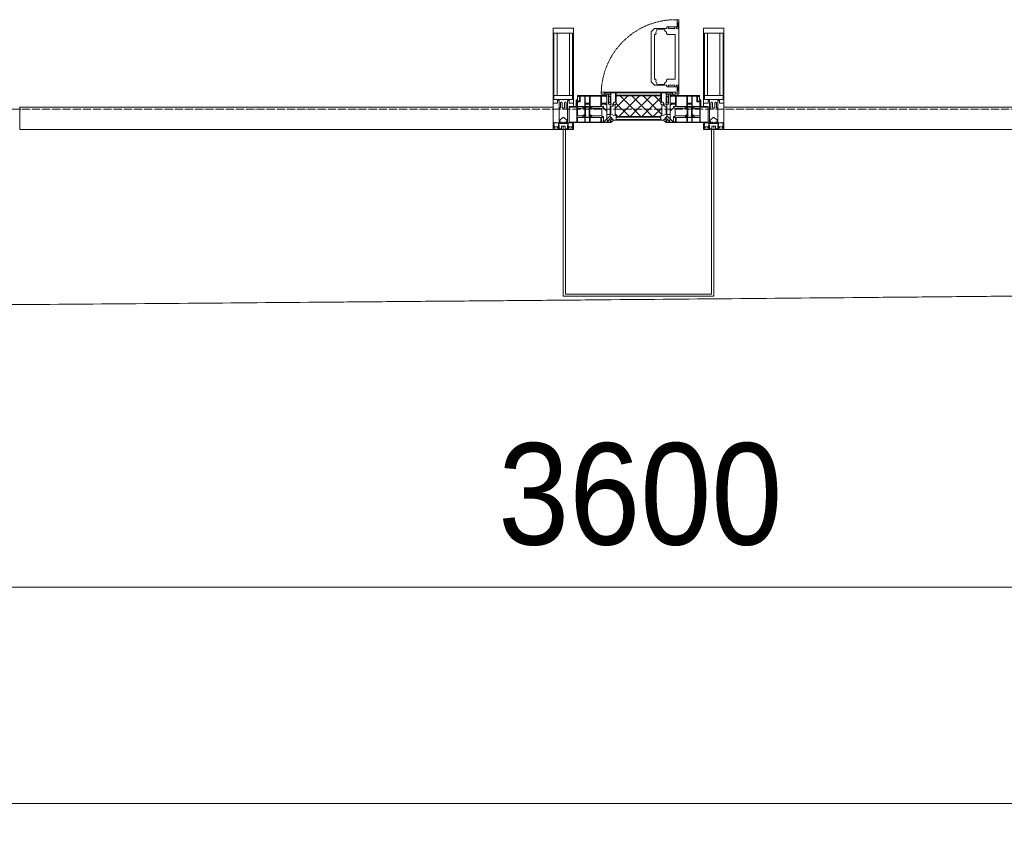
# Model space of a CAD drawing. Header units: millimetres. Extents: x 5617 to 110067, y 7718 to 195801.
# Tile 55 of 81: x 58740 to 61163, y 13620 to 15621. Entities that reach past the tile are written whole.
import ezdxf

# ---------------------------------------------------------------- set-up
doc = ezdxf.new("R2010")
doc.units = ezdxf.units.MM
doc.linetypes.add('-D1-02х01', pattern=[3, 2, -1])
doc.linetypes.add('ADSK_Линия сетки', pattern=[25, 20, -2.5, 0, -2.5])
for name, color, linetype, lineweight in [('Импосты витража', 7, 'Continuous', 18), ('Колонны', 7, 'Continuous', 18), ('Окна', 7, 'Continuous', 18), ('Оси', 7, 'Continuous', 9), ('Панели витража', 7, 'Continuous', 18), ('Размеры', 7, 'Continuous', 9), ('Размеры-100', 7, 'Continuous', 9), ('Форма', 7, 'Continuous', 18), ('Элементы узлов', 7, 'Continuous', 18)]:
    doc.layers.add(name, color=color, linetype=linetype, lineweight=lineweight)
doc.styles.add('Arial', font='arial.ttf', dxfattribs={"width": 0.9, "height": 250})
doc.dimstyles.new('Основной_2_5_мм', dxfattribs={"dimscale": 304.8, "dimtxt": 255.06485, "dimasz": 0.463911, "dimexe": 0.492126, "dimexo": 0.492126, "dimgap": 0.098425, "dimtad": 1, "dimdec": 0, "dimdsep": 46, "dimtxsty": 'Arial', "dimblk1": 'OBLIQUE', "dimblk2": 'OBLIQUE', "dimsah": 1, "dimcen": 0.09, "dimdle": 0.492126, "dimazin": 2, "dimtfac": 1, "dimtdec": 4, "dimtix": 1, "dimtmove": 0, "dimatfit": 3, "dimfxl": 1, "dimtvp": 1, "dimtolj": 1, "dimtzin": 0, "dimlwd": 20, "dimlwe": 20, "dimarcsym": 2})

# ---------------------------------------------------------------- blocks, each defined once
blk = doc.blocks.new('System Panel - A_PAN_Glass-7510832-МКСС_К4_L14_48_300_')
at = {"layer": 'Панели витража', "color": 253, "lineweight": 5, "true_color": 0xaaaaaa}
for p, q in [((656.25, 55), (-656.25, 55)), ((-656.25, 55), (-656.25, 0)), ((656.25, 0), (656.25, 55)), ((-656.25, 0), (656.25, 0))]:
    blk.add_line(p, q, dxfattribs=at)
blk = doc.blocks.new('A_PAN_Створка - 383мм п-7_1-V72-МКСС_К4_L14_48_300_')
at = {"layer": 'Панели витража', "lineweight": 5}
h = blk.add_hatch(dxfattribs=at)
h.set_pattern_fill('FP_12', color=256, style=0, pattern_type=2)
h.set_pattern_definition([(45, (-127750, -15350), (-14.1421356, 14.1421356), []), (135, (-127750, -15350), (-14.1421356, -14.1421356), [])])
h.paths.add_polyline_path([(-54.5, 31.8), (54.5, 31.8), (54.9, 34.1), (57.2, 36.4), (57.2, 60.8), (54.6, 63.4), (53.6, 82.7), (-54.6, 81.8), (-54.6, 63.4), (-57.2, 60.8), (-57.2, 36.4), (-54.9, 34.1)])
at = {"layer": 'Окна', "lineweight": 5}
for p, q in [((95.1, 270.5), (95.1, 252.9)), ((99.6, 270.5), (95.1, 270.5)), ((99.6, 270.5), (99.6, 87.5)), ((39.7, 249), (31.1, 240.4)), ((70.1, 249), (39.7, 249)), ((45, 244.7), (42.3, 239.8)), ((45.9, 246.8), (45, 244.7)), ((63.3, 246.8), (45.9, 246.8)), ((64.1, 245), (63.3, 246.8)), ((64.1, 245), (66.7, 241)), ((70.1, 252.9), (70.1, 249)), ((95.1, 252.9), (70.1, 252.9)), ((74.1, 248.4), (74.1, 252.9)), ((89.1, 248.4), (74.1, 248.4)), ((89.1, 252.9), (89.1, 248.4)), ((93.1, 248.4), (93.1, 252.9)), ((97.9, 248.4), (93.1, 248.4)), ((97.9, 262.4), (95.1, 262.4)), ((97.9, 262.4), (97.9, 248.4)), ((31.1, 117.6), (31.1, 240.4)), ((41.4, 234.2), (39.1, 233.8)), ((39.1, 179), (39.1, 233.8)), ((41.4, 234.2), (43.5, 236.3)), ((42.3, 239.8), (43.5, 236.3)), ((66.7, 241), (68.6, 239.7)), ((68.6, 239.7), (68.6, 236.4)), ((68.6, 236.4), (71.1, 233.9)), ((71.1, 233.9), (89.5, 233.9)), ((89.5, 233.9), (90.6, 232.8)), ((90.6, 125.2), (90.6, 232.8)), ((39.1, 179), (39.1, 124.2)), ((41.4, 123.8), (39.1, 124.2)), ((41.4, 123.8), (43.5, 121.7)), ((42.3, 118.2), (43.5, 121.7)), ((68.6, 121.6), (71.1, 124.1)), ((68.6, 118.3), (68.6, 121.6)), ((71.1, 124.1), (89.5, 124.1)), ((89.5, 124.1), (90.6, 125.2)), ((39.7, 109), (31.1, 117.6)), ((70.1, 109), (39.7, 109)), ((45, 113.3), (42.3, 118.2)), ((45.9, 111.2), (45, 113.3)), ((63.3, 111.2), (45.9, 111.2)), ((64.1, 113), (63.3, 111.2)), ((64.1, 113), (66.7, 117)), ((66.7, 117), (68.6, 118.3)), ((70.1, 105.1), (70.1, 109)), ((95.1, 105.1), (70.1, 105.1)), ((74.1, 109.6), (74.1, 105.1)), ((89.1, 109.6), (74.1, 109.6)), ((89.1, 105.1), (89.1, 109.6)), ((93.1, 109.6), (93.1, 105.1)), ((97.9, 109.6), (93.1, 109.6)), ((95.1, 87.5), (95.1, 105.1)), ((97.9, 95.6), (97.9, 109.6)), ((-153, 73.5), (-150, 73.5)), ((-153, 60), (-153, 73.5)), ((-150, 84), (-78, 84)), ((-150, 73.5), (-150, 84)), ((-91.5, 92), (91.5, 92)), ((-91.5, 87.5), (-91.5, 92)), ((-73.9, 87.5), (-91.5, 87.5)), ((-78, 84), (-78, 23.5)), ((-73.9, 62.5), (-73.9, 87.5)), ((73.9, 87.5), (73.9, 62.5)), ((91.5, 87.5), (73.9, 87.5)), ((78, 84), (150, 84)), ((78, 23.5), (78, 84)), ((91.5, 92), (91.5, 87.5)), ((97.9, 95.6), (95.1, 95.6)), ((99.6, 87.5), (95.1, 87.5)), ((150, 84), (150, 73.5)), ((150, 73.5), (153, 73.5)), ((153, 73.5), (153, 60)), ((-171, 57), (-156, 57)), ((-171, 17), (-171, 57)), ((-70, 62.5), (-73.9, 62.5)), ((-70, 32.1), (-70, 62.5)), ((70, 62.5), (70, 32.1)), ((73.9, 62.5), (70, 62.5)), ((156, 57), (171, 57)), ((171, 57), (171, 17)), ((-61.4, 23.5), (-70, 32.1)), ((-67.9, 23.5), (-64.6, 26.8)), ((-64.6, 26.8), (-61.4, 23.5)), ((70, 32.1), (61.4, 23.5)), ((61.4, 23.5), (64.6, 26.8)), ((64.6, 26.8), (67.9, 23.5)), ((-67.9, 17), (-171, 17)), ((-78, 23.5), (-67.9, 23.5)), ((-67.9, 17), (-67.9, 23.5)), ((-61.4, 23.5), (-67.9, 17)), ((61.4, 23.5), (-61.4, 23.5)), ((67.9, 17), (61.4, 23.5)), ((67.9, 23.5), (67.9, 17)), ((67.9, 23.5), (78, 23.5)), ((171, 17), (67.9, 17))]:
    blk.add_line(p, q, dxfattribs=at)
at = {"layer": 'Окна', "color": 253, "lineweight": 5, "true_color": 0xaaaaaa}
for p, q in [((-152, 20), (-152, 73.5)), ((-150.5, 69.5), (-150.5, 73.5)), ((-148.5, 82.5), (-132.4, 82.5)), ((-148.5, 81), (-148.5, 82.5)), ((-143.5, 81), (-148.5, 81)), ((-145, 69.5), (-145, 79.5)), ((-143.5, 68), (-143.5, 81)), ((-132.4, 56.6), (-132.4, 82.5)), ((-131, 82.5), (-120.8, 82.5)), ((-131, 82.5), (-131, 64.6)), ((-120.8, 82.5), (-120.8, 64.6)), ((-119.3, 82.5), (-92.5, 82.5)), ((-119.3, 56.6), (-119.3, 82.5)), ((-92.5, 56.6), (-92.5, 82.5)), ((-90.8, 82.5), (-79.5, 82.5)), ((-90.8, 64.6), (-90.8, 82.5)), ((-85, 84), (-85, 87.5)), ((-85, 87.5), (-78, 87.5)), ((-78, 84), (-85, 84)), ((-79.5, 82.5), (-79.5, 80.6)), ((-79.5, 80.6), (-78, 80.6)), ((-78, 87.5), (-78, 84)), ((78, 87.5), (78, 84)), ((85, 87.5), (78, 87.5)), ((78, 84), (85, 84)), ((79.5, 80.6), (78, 80.6)), ((90.8, 82.5), (79.5, 82.5)), ((79.5, 82.5), (79.5, 80.6)), ((85, 84), (85, 87.5)), ((90.8, 64.6), (90.8, 82.5)), ((119.3, 82.5), (92.5, 82.5)), ((92.5, 56.6), (92.5, 82.5)), ((119.3, 56.6), (119.3, 82.5)), ((120.8, 82.5), (120.8, 64.6)), ((131, 82.5), (120.8, 82.5)), ((131, 82.5), (131, 64.6)), ((132.4, 56.6), (132.4, 82.5)), ((148.5, 82.5), (132.4, 82.5)), ((143.5, 81), (148.5, 81)), ((143.5, 68), (143.5, 81)), ((145, 69.5), (145, 79.5)), ((148.5, 81), (148.5, 82.5)), ((150.5, 69.5), (150.5, 73.5)), ((152, 20), (152, 73.5)), ((-171, 55.5), (-152, 55.5)), ((-145, 69.5), (-150.5, 69.5)), ((-150.5, 33.6), (-150.5, 68)), ((-150.5, 68), (-143.5, 68)), ((-150.5, 56.6), (-132.4, 56.6)), ((-136.4, 52.4), (-150.5, 52.4)), ((-137.2, 54.8), (-135.8, 50.8)), ((-132.5, 54.8), (-137.2, 54.8)), ((-132.1, 49), (-135.8, 50.8)), ((-132.5, 53.8), (-133.4, 52)), ((-133.4, 52), (-130.1, 50.4)), ((-132.5, 53.8), (-132.5, 54.8)), ((-132.1, 49), (-132.1, 36.8)), ((-131, 64.6), (-120.8, 64.6)), ((-131, 56.5), (-131, 62.6)), ((-120.8, 62.6), (-131, 62.6)), ((-131, 56.5), (-120.8, 56.5)), ((-131, 55.1), (-131, 52.7)), ((-120.8, 55.1), (-131, 55.1)), ((-129.4, 51.1), (-131, 52.7)), ((-130.1, 50.4), (-129.4, 51.1)), ((-130.1, 35.3), (-130.1, 50.4)), ((-122.4, 51.1), (-120.8, 52.7)), ((-121.7, 50.4), (-122.4, 51.1)), ((-118.4, 52), (-121.7, 50.4)), ((-121.7, 35.3), (-121.7, 50.4)), ((-120.8, 56.5), (-120.8, 62.6)), ((-120.8, 55.1), (-120.8, 52.7)), ((-119.7, 49), (-115.9, 50.8)), ((-119.7, 49), (-119.7, 36.8)), ((-92.5, 56.6), (-119.3, 56.6)), ((-119.3, 54.8), (-114.6, 54.8)), ((-119.3, 53.8), (-119.3, 54.8)), ((-119.3, 53.8), (-118.4, 52)), ((-114.6, 54.8), (-115.9, 50.8)), ((-94.1, 52.5), (-115.3, 52.5)), ((-89.9, 50.9), (-94.1, 52.5)), ((-80.1, 64.6), (-90.8, 64.6)), ((-90.8, 62.7), (-90.8, 56.6)), ((-80.4, 62.7), (-90.8, 62.7)), ((-90.8, 56.6), (-85.9, 56.6)), ((-89.9, 52.2), (-88.6, 53.5)), ((-89.9, 52.2), (-89.9, 50.9)), ((-89.9, 35.1), (-89.9, 50.9)), ((-85.9, 53.5), (-88.6, 53.5)), ((-85.9, 56.6), (-85.9, 53.5)), ((-85.9, 53.5), (-78, 45.6)), ((-80.4, 61.1), (-80.4, 62.7)), ((-78, 61.1), (-80.4, 61.1)), ((-80.1, 66.1), (-80.1, 64.6)), ((-78, 66.1), (-80.1, 66.1)), ((-78, 66.1), (-78, 61.1)), ((78, 66.1), (78, 61.1)), ((78, 66.1), (80.1, 66.1)), ((78, 61.1), (80.4, 61.1)), ((85.9, 53.5), (78, 45.6)), ((80.1, 66.1), (80.1, 64.6)), ((80.1, 64.6), (90.8, 64.6)), ((80.4, 62.7), (90.8, 62.7)), ((80.4, 61.1), (80.4, 62.7)), ((85.9, 56.6), (85.9, 53.5)), ((90.8, 56.6), (85.9, 56.6)), ((85.9, 53.5), (88.6, 53.5)), ((89.9, 52.2), (88.6, 53.5)), ((89.9, 50.9), (94.1, 52.5)), ((89.9, 52.2), (89.9, 50.9)), ((89.9, 35.1), (89.9, 50.9)), ((90.8, 62.7), (90.8, 56.6)), ((92.5, 56.6), (119.3, 56.6)), ((94.1, 52.5), (115.3, 52.5)), ((114.6, 54.8), (115.9, 50.8)), ((119.3, 54.8), (114.6, 54.8)), ((119.7, 49), (115.9, 50.8)), ((119.3, 53.8), (118.4, 52)), ((118.4, 52), (121.7, 50.4)), ((119.3, 53.8), (119.3, 54.8)), ((119.7, 49), (119.7, 36.8)), ((131, 64.6), (120.8, 64.6)), ((120.8, 56.5), (120.8, 62.6)), ((120.8, 62.6), (131, 62.6)), ((131, 56.5), (120.8, 56.5)), ((120.8, 55.1), (120.8, 52.7)), ((120.8, 55.1), (131, 55.1)), ((122.4, 51.1), (120.8, 52.7)), ((121.7, 50.4), (122.4, 51.1)), ((121.7, 35.3), (121.7, 50.4)), ((129.4, 51.1), (131, 52.7)), ((130.1, 50.4), (129.4, 51.1)), ((133.4, 52), (130.1, 50.4)), ((130.1, 35.3), (130.1, 50.4)), ((131, 56.5), (131, 62.6)), ((131, 55.1), (131, 52.7)), ((132.1, 49), (135.8, 50.8)), ((132.1, 49), (132.1, 36.8)), ((150.5, 56.6), (132.4, 56.6)), ((132.5, 54.8), (137.2, 54.8)), ((132.5, 53.8), (132.5, 54.8)), ((132.5, 53.8), (133.4, 52)), ((137.2, 54.8), (135.8, 50.8)), ((136.4, 52.4), (150.5, 52.4)), ((150.5, 68), (143.5, 68)), ((145, 69.5), (150.5, 69.5)), ((150.5, 33.6), (150.5, 68)), ((171, 55.5), (152, 55.5)), ((-136.3, 33.6), (-150.5, 33.6)), ((-150.5, 29.4), (-132.4, 29.4)), ((-150.5, 17), (-150.5, 29.4)), ((-137.2, 31), (-135.8, 35)), ((-132.5, 31), (-137.2, 31)), ((-132.1, 36.8), (-135.8, 35)), ((-133.4, 33.7), (-130.1, 35.3)), ((-132.5, 31.9), (-133.4, 33.7)), ((-132.5, 31.9), (-132.5, 31)), ((-132.4, 29.4), (-132.4, 18.6)), ((-129.4, 34.6), (-131, 33)), ((-131, 30.9), (-131, 33)), ((-120.8, 30.9), (-131, 30.9)), ((-131, 29.5), (-120.8, 29.5)), ((-131, 18.2), (-131, 29.5)), ((-130.1, 35.3), (-129.4, 34.6)), ((-121.7, 35.3), (-122.4, 34.6)), ((-122.4, 34.6), (-120.8, 33)), ((-118.4, 33.7), (-121.7, 35.3)), ((-120.8, 30.9), (-120.8, 33)), ((-120.8, 18.2), (-120.8, 29.5)), ((-119.7, 36.8), (-115.9, 35)), ((-119.3, 31.9), (-118.4, 33.7)), ((-119.3, 31.9), (-119.3, 31)), ((-119.3, 31), (-114.6, 31)), ((-92.5, 29.4), (-119.3, 29.4)), ((-119.3, 29.4), (-119.3, 18.6)), ((-114.6, 31), (-115.9, 35)), ((-94.1, 33.5), (-115.4, 33.5)), ((-89.9, 35.1), (-94.1, 33.5)), ((-92.5, 18.6), (-92.5, 29.4)), ((-90.8, 18.5), (-90.8, 29.4)), ((-90.8, 29.4), (-85.9, 29.4)), ((-89.9, 32.5), (-89.9, 35.1)), ((-85.9, 32.5), (-89.9, 32.5)), ((-85.9, 29.4), (-85.9, 32.5)), ((-85.9, 21.9), (-85.9, 29.4)), ((-70, 33.8), (-83.4, 20.4)), ((-78, 45.6), (-78, 36.8)), ((-78, 36.8), (-70, 36.8)), ((-67.2, 29.3), (-73, 23.5)), ((-70, 36.8), (-70, 33.8)), ((-67.9, 23.5), (-64.6, 26.8)), ((-64.6, 26.8), (-67.2, 29.3)), ((64.6, 26.8), (67.2, 29.3)), ((67.9, 23.5), (64.6, 26.8)), ((67.2, 29.3), (73, 23.5)), ((70, 36.8), (70, 33.8)), ((78, 36.8), (70, 36.8)), ((70, 33.8), (83.4, 20.4)), ((78, 45.6), (78, 36.8)), ((85.9, 32.5), (89.9, 32.5)), ((85.9, 29.4), (85.9, 32.5)), ((85.9, 21.9), (85.9, 29.4)), ((90.8, 29.4), (85.9, 29.4)), ((89.9, 35.1), (94.1, 33.5)), ((89.9, 32.5), (89.9, 35.1)), ((90.8, 18.5), (90.8, 29.4)), ((92.5, 18.6), (92.5, 29.4)), ((92.5, 29.4), (119.3, 29.4)), ((94.1, 33.5), (115.4, 33.5)), ((114.6, 31), (115.9, 35)), ((119.3, 31), (114.6, 31)), ((119.7, 36.8), (115.9, 35)), ((118.4, 33.7), (121.7, 35.3)), ((119.3, 31.9), (118.4, 33.7)), ((119.3, 31.9), (119.3, 31)), ((119.3, 29.4), (119.3, 18.6)), ((122.4, 34.6), (120.8, 33)), ((120.8, 30.9), (120.8, 33)), ((120.8, 30.9), (131, 30.9)), ((120.8, 18.2), (120.8, 29.5)), ((131, 29.5), (120.8, 29.5)), ((121.7, 35.3), (122.4, 34.6)), ((130.1, 35.3), (129.4, 34.6)), ((129.4, 34.6), (131, 33)), ((133.4, 33.7), (130.1, 35.3)), ((131, 30.9), (131, 33)), ((131, 18.2), (131, 29.5)), ((132.1, 36.8), (135.8, 35)), ((150.5, 29.4), (132.4, 29.4)), ((132.4, 29.4), (132.4, 18.6)), ((132.5, 31.9), (133.4, 33.7)), ((132.5, 31.9), (132.5, 31)), ((132.5, 31), (137.2, 31)), ((137.2, 31), (135.8, 35)), ((136.3, 33.6), (150.5, 33.6)), ((150.5, 17), (150.5, 29.4)), ((-171, 18.5), (-153.5, 18.5)), ((-153.5, 18.5), (-152, 20)), ((-132.4, 18.6), (-150.5, 18.6)), ((-120.8, 18.2), (-131, 18.2)), ((-119.3, 18.6), (-92.5, 18.6)), ((-87.3, 18.5), (-90.8, 18.5)), ((-87.3, 21.9), (-85.9, 21.9)), ((-87.3, 20.4), (-87.3, 21.9)), ((-87.3, 20.4), (-87.3, 18.5)), ((-84.8, 20.4), (-87.3, 20.4)), ((-85.9, 18.2), (-85.9, 20.4)), ((-75.9, 18.2), (-85.9, 18.2)), ((-83.4, 20.4), (-84.8, 20.4)), ((-75.9, 23.5), (-73, 23.5)), ((-75.9, 21.5), (-75.9, 23.5)), ((-75.9, 21.5), (-75.9, 18.2)), ((-74.9, 21.5), (-75.9, 21.5)), ((-74.9, 17.9), (-74.9, 21.5)), ((-68.9, 17.9), (-74.9, 17.9)), ((-68.9, 21.5), (-68.9, 17.9)), ((-67.9, 21.5), (-68.9, 21.5)), ((-67.9, 21.5), (-67.9, 23.5)), ((67.9, 21.5), (67.9, 23.5)), ((67.9, 21.5), (68.9, 21.5)), ((68.9, 21.5), (68.9, 17.9)), ((68.9, 17.9), (74.9, 17.9)), ((75.9, 23.5), (73, 23.5)), ((74.9, 21.5), (75.9, 21.5)), ((74.9, 17.9), (74.9, 21.5)), ((75.9, 21.5), (75.9, 23.5)), ((75.9, 21.5), (75.9, 18.2)), ((75.9, 18.2), (85.9, 18.2)), ((83.4, 20.4), (84.8, 20.4)), ((84.8, 20.4), (87.3, 20.4)), ((87.3, 21.9), (85.9, 21.9)), ((85.9, 18.2), (85.9, 20.4)), ((87.3, 20.4), (87.3, 21.9)), ((87.3, 20.4), (87.3, 18.5)), ((87.3, 18.5), (90.8, 18.5)), ((119.3, 18.6), (92.5, 18.6)), ((120.8, 18.2), (131, 18.2)), ((132.4, 18.6), (150.5, 18.6)), ((153.5, 18.5), (152, 20)), ((171, 18.5), (153.5, 18.5))]:
    blk.add_line(p, q, dxfattribs=at)
at = {"layer": 'Окна', "linetype": '-D1-02х01', "lineweight": 5}
blk.add_arc((91.4, 87.5), 183, 88.8555, 178.5909, dxfattribs=at)
at = {"layer": 'Окна', "lineweight": 5}
for centre, start, end in [((-156, 60), 270, 360), ((156, 60), 180, 270)]:
    blk.add_arc(centre, 3, start, end, dxfattribs=at)
at = {"layer": 'Элементы узлов', "color": 253, "lineweight": 5, "true_color": 0xaaaaaa}
for p, q in [((-91.5, 92), (-91.5, 87.5)), ((-91.5, 92), (91.5, 92)), ((-91.5, 87.5), (-73.9, 87.5)), ((-83.4, 90.3), (-69.4, 90.3)), ((-83.4, 90.3), (-83.4, 87.5)), ((-73.9, 87.5), (-73.9, 62.5)), ((-69.4, 85.5), (-73.9, 85.5)), ((-73.9, 81.5), (-69.4, 81.5)), ((-69.4, 90.3), (-69.4, 85.5)), ((-69.4, 81.5), (-69.4, 66.5)), ((-67.9, 89.3), (-66.9, 90.3)), ((-67.9, 62.5), (-67.9, 89.3)), ((-66.9, 90.3), (-57.4, 90.3)), ((-57.4, 90.3), (-56.4, 89.4)), ((-56.4, 89.4), (-56.4, 67.7)), ((-53.9, 90.3), (-54.9, 89.3)), ((-54.9, 89.3), (-54.9, 85.6)), ((-54.9, 85.6), (-53.9, 84.6)), ((-54.9, 81.9), (-53.8, 83)), ((-54.9, 63.5), (-54.9, 81.9)), ((-53.6, 82.7), (-54.6, 81.8)), ((-54.6, 81.8), (-54.6, 63.4)), ((53.9, 90.3), (-53.9, 90.3)), ((-53.9, 84.6), (53.9, 84.6)), ((53.8, 83), (-53.8, 83)), ((53.6, 82.7), (-53.6, 82.7)), ((54.6, 81.8), (53.6, 82.7)), ((54.9, 81.9), (53.8, 83)), ((53.9, 90.3), (54.9, 89.3)), ((54.9, 85.6), (53.9, 84.6)), ((54.6, 63.4), (54.6, 81.8)), ((54.9, 89.3), (54.9, 85.6)), ((54.9, 63.5), (54.9, 81.9)), ((57.4, 90.3), (56.4, 89.4)), ((56.4, 89.4), (56.4, 67.7)), ((66.9, 90.3), (57.4, 90.3)), ((67.9, 89.3), (66.9, 90.3)), ((67.9, 62.5), (67.9, 89.3)), ((69.4, 90.3), (69.4, 85.5)), ((83.4, 90.3), (69.4, 90.3)), ((69.4, 85.5), (73.9, 85.5)), ((69.4, 81.5), (69.4, 66.5)), ((73.9, 81.5), (69.4, 81.5)), ((91.5, 87.5), (73.9, 87.5)), ((73.9, 87.5), (73.9, 62.5)), ((83.4, 90.3), (83.4, 87.5)), ((91.5, 92), (91.5, 87.5)), ((-69.4, 66.5), (-73.9, 66.5)), ((-73.9, 62.5), (-70, 62.5)), ((-70, 62.5), (-70, 32.1)), ((-61.7, 62.5), (-67.9, 62.5)), ((-66, 56.5), (-67.8, 55.7)), ((-67.8, 55.7), (-67.8, 38.3)), ((-66, 56.5), (-62, 59.1)), ((-62, 59.1), (-60.7, 61)), ((-60.1, 67.7), (-61.7, 64.9)), ((-61.7, 64.9), (-61.7, 62.5)), ((-60.7, 61), (-57.4, 61)), ((-56.4, 67.7), (-60.1, 67.7)), ((-57.4, 61), (-54.9, 63.5)), ((-54.6, 63.4), (-57.2, 60.8)), ((-57.2, 60.8), (-57.2, 36.4)), ((57.2, 60.8), (54.6, 63.4)), ((57.4, 61), (54.9, 63.5)), ((56.4, 67.7), (60.1, 67.7)), ((57.2, 36.4), (57.2, 60.8)), ((60.7, 61), (57.4, 61)), ((60.1, 67.7), (61.7, 64.9)), ((62, 59.1), (60.7, 61)), ((61.7, 64.9), (61.7, 62.5)), ((61.7, 62.5), (67.9, 62.5)), ((66, 56.5), (62, 59.1)), ((66, 56.5), (67.8, 55.7)), ((67.8, 55.7), (67.8, 38.3)), ((69.4, 66.5), (73.9, 66.5)), ((70, 62.5), (70, 32.1)), ((73.9, 62.5), (70, 62.5)), ((-70, 32.1), (-61.4, 23.5)), ((-67.8, 38.3), (-65.7, 37.4)), ((-65.7, 37.4), (-60.8, 34.7)), ((-60.8, 34.7), (-57.3, 35.9)), ((-55.2, 33.8), (-57.3, 35.9)), ((-57.2, 36.4), (-54.9, 34.1)), ((-55.2, 33.8), (-54.8, 31.5)), ((-54.9, 34.1), (-54.5, 31.8)), ((-53.9, 30.5), (-54.9, 29.5)), ((-54.9, 29.5), (-54.9, 25.8)), ((-54.9, 25.8), (-53.9, 24.8)), ((0, 31.5), (-54.8, 31.5)), ((-54.5, 31.8), (54.5, 31.8)), ((53.9, 30.5), (-53.9, 30.5)), ((-53.9, 24.8), (53.9, 24.8)), ((0, 31.5), (54.8, 31.5)), ((53.9, 30.5), (54.9, 29.5)), ((54.9, 25.8), (53.9, 24.8)), ((54.5, 31.8), (54.9, 34.1)), ((55.2, 33.8), (54.8, 31.5)), ((54.9, 34.1), (57.2, 36.4)), ((54.9, 29.5), (54.9, 25.8)), ((55.2, 33.8), (57.3, 35.9)), ((60.8, 34.7), (57.3, 35.9)), ((65.7, 37.4), (60.8, 34.7)), ((70, 32.1), (61.4, 23.5)), ((67.8, 38.3), (65.7, 37.4)), ((61.4, 23.5), (-61.4, 23.5))]:
    blk.add_line(p, q, dxfattribs=at)
blk = doc.blocks.new('Rectangular Mullion - 50Wx250H-V80-МКСС_К4_L14_48_300_')
at = {"layer": 'Элементы узлов', "color": 253, "lineweight": 5, "true_color": 0xaaaaaa}
for p, q in [((-25, 65.2), (-25, 250)), ((-25, 250), (0, 250)), ((25, 250), (0, 250)), ((25, 65.2), (25, 250)), ((-23, 237.3), (0, 237.3)), ((-23, 237.3), (-23, 73.6)), ((-14.9, 84), (-14.9, 237.3)), ((23, 237.3), (0, 237.3)), ((14.9, 84), (14.9, 237.3)), ((23, 237.3), (23, 73.6)), ((0, 84), (-23, 84)), ((-0.5, 73.6), (-23, 73.6)), ((0, 84), (23, 84)), ((0.5, 73.6), (23, 73.6)), ((-14, 65.2), (-25, 65.2)), ((-14, 71.3), (-14, 65.2)), ((-10, 71.3), (-14, 71.3)), ((-10, 53), (-10, 71.3)), ((-8.7, 53), (-10, 53)), ((-10, 53), (-10, 17)), ((-8.7, 53), (-7, 54.7)), ((-7, 65.2), (-5.9, 67.3)), ((-7, 65.2), (-7, 54.7)), ((-4.1, 67.3), (-5.9, 67.3)), ((-4.1, 67.3), (-2.9, 65.1)), ((-2.9, 65.1), (-2.9, 54.6)), ((-1.3, 53), (-2.9, 54.6)), ((0, 53), (-1.3, 53)), ((0, 53), (1.3, 53)), ((1.3, 53), (2.9, 54.6)), ((4.1, 67.3), (2.9, 65.1)), ((2.9, 65.1), (2.9, 54.6)), ((4.1, 67.3), (5.9, 67.3)), ((7, 65.2), (5.9, 67.3)), ((7, 65.2), (7, 54.7)), ((8.7, 53), (7, 54.7)), ((8.7, 53), (10, 53)), ((10, 71.3), (14, 71.3)), ((10, 53), (10, 71.3)), ((10, 53), (10, 17)), ((14, 71.3), (14, 65.2)), ((14, 65.2), (25, 65.2)), ((-8.5, 23), (-1.5, 30)), ((-1.5, 30), (0, 30)), ((1.5, 30), (0, 30)), ((8.5, 23), (1.5, 30)), ((-23.8, 14.6), (-25, 14.2)), ((-25, 0), (-25, 14.2)), ((-22.3, 17), (-23.8, 17)), ((-23.8, 17), (-23.8, 14.6)), ((-22.5, 10.6), (-23.8, 14.6)), ((-22.5, 10.6), (-23.7, 9.9)), ((-23.7, 1.3), (-23.7, 9.9)), ((-23.7, 1.3), (-11.8, 1.3)), ((-23.2, 10.2), (-22.5, 8)), ((-22.5, 8), (-22.5, 4.5)), ((-21.3, 4.5), (-22.5, 4.5)), ((-22.3, 17), (-22.3, 16)), ((-22.3, 16), (-21.3, 16)), ((-19, 17.6), (-21.3, 16)), ((-21.3, 4.5), (-21.3, 6.5)), ((-21.3, 6.5), (-14.2, 6.5)), ((-18.4, 16.6), (-19, 17.6)), ((-7.4, 16.6), (-18.4, 16.6)), ((-14.2, 6.5), (-14.2, 4.5)), ((-13.2, 4.5), (-14.2, 4.5)), ((-13.2, 4.5), (-12.2, 7.2)), ((-12.7, 7.6), (-11.3, 11.4)), ((-12.7, 7.6), (-11.8, 6.9)), ((-12.2, 9), (-12.2, 14.8)), ((-12.2, 14.8), (0, 14.8)), ((-11.8, 1.3), (-11.8, 6.9)), ((-10.5, 11.2), (-11.3, 11.4)), ((-10.5, 1.5), (-10.5, 11.2)), ((-4.8, 1.5), (-10.5, 1.5)), ((-10, 17), (-7.5, 17)), ((-8.5, 18.5), (-8.5, 23)), ((-7.5, 18.5), (-8.5, 18.5)), ((-7.5, 17), (-7.5, 18.5)), ((-7.4, 18), (-7.4, 16.6)), ((-2.6, 18), (-7.4, 18)), ((0, 8), (-4.8, 8)), ((-4.8, 1.5), (-4.8, 8)), ((-2.6, 18), (-2.6, 16.8)), ((-2.6, 16.8), (0, 16.8)), ((2.6, 16.8), (0, 16.8)), ((0, 14.8), (0, 16.8)), ((0, 14.8), (0, 16.8)), ((12.2, 14.8), (0, 14.8)), ((0, 0), (0, 8)), ((0, 8), (4.8, 8)), ((0, 0), (0, 8)), ((2.6, 18), (2.6, 16.8)), ((2.6, 18), (7.4, 18)), ((4.8, 1.5), (4.8, 8)), ((4.8, 1.5), (10.5, 1.5)), ((7.4, 18), (7.4, 16.6)), ((7.4, 16.6), (18.4, 16.6)), ((7.5, 18.5), (8.5, 18.5)), ((7.5, 17), (7.5, 18.5)), ((10, 17), (7.5, 17)), ((8.5, 18.5), (8.5, 23)), ((10.5, 11.2), (11.3, 11.4)), ((10.5, 1.5), (10.5, 11.2)), ((12.7, 7.6), (11.3, 11.4)), ((12.7, 7.6), (11.8, 6.9)), ((11.8, 1.3), (11.8, 6.9)), ((23.7, 1.3), (11.8, 1.3)), ((12.2, 9), (12.2, 14.8)), ((13.2, 4.5), (12.2, 7.2)), ((13.2, 4.5), (14.2, 4.5)), ((21.3, 6.5), (14.2, 6.5)), ((14.2, 6.5), (14.2, 4.5)), ((19.9, 17), (21.3, 16)), ((22.3, 16), (21.3, 16)), ((21.3, 4.5), (21.3, 6.5)), ((21.3, 4.5), (22.5, 4.5)), ((22.3, 17), (22.3, 16)), ((22.5, 10.6), (23.8, 14.6)), ((22.5, 10.6), (23.7, 9.9)), ((23.2, 10.2), (22.5, 8)), ((22.5, 8), (22.5, 4.5)), ((23.7, 1.3), (23.7, 9.9)), ((23.8, 17), (23.8, 14.6)), ((23.8, 14.6), (25, 14.2)), ((25, 0), (25, 14.2)), ((-25, 0), (0, 0)), ((25, 0), (0, 0))]:
    blk.add_line(p, q, dxfattribs=at)
for centre, start, end in [((-0.5, 73.1), 360, 90), ((0.5, 73.1), 90, 180)]:
    blk.add_arc(centre, 0.5, start, end, dxfattribs=at)
blk = doc.blocks.new('Rectangular Mullion - R_StandardFrame_50Wx250H-V81-МКСС_К4_L14_48_300_')
at = {"layer": 'Импосты витража', "color": 253, "lineweight": 5, "true_color": 0xaaaaaa}
for p, q in [((-25, -250), (-25, 0)), ((-25, 0), (0, 0)), ((5, 0), (25, 0)), ((25, 0), (25, -17)), ((25, -57), (25, -250)), ((25, -250), (-25, -250))]:
    blk.add_line(p, q, dxfattribs=at)
blk = doc.blocks.new('Rectangular Mullion - 50Wx250H-V82-МКСС_К4_L14_48_300_')
at = {"layer": 'Элементы узлов', "color": 253, "lineweight": 5, "true_color": 0xaaaaaa}
for p, q in [((-25, 65.2), (-25, 250)), ((-25, 250), (0, 250)), ((25, 250), (0, 250)), ((25, 65.2), (25, 250)), ((-23, 237.3), (0, 237.3)), ((-23, 237.3), (-23, 73.6)), ((-14.9, 84), (-14.9, 237.3)), ((23, 237.3), (0, 237.3)), ((14.9, 84), (14.9, 237.3)), ((23, 237.3), (23, 73.6)), ((0, 84), (-23, 84)), ((-0.5, 73.6), (-23, 73.6)), ((0, 84), (23, 84)), ((0.5, 73.6), (23, 73.6)), ((-14, 65.2), (-25, 65.2)), ((-14, 71.3), (-14, 65.2)), ((-10, 71.3), (-14, 71.3)), ((-10, 53), (-10, 71.3)), ((-8.7, 53), (-10, 53)), ((-10, 53), (-10, 17)), ((-8.7, 53), (-7, 54.7)), ((-7, 65.2), (-5.9, 67.3)), ((-7, 65.2), (-7, 54.7)), ((-4.1, 67.3), (-5.9, 67.3)), ((-4.1, 67.3), (-2.9, 65.1)), ((-2.9, 65.1), (-2.9, 54.6)), ((-1.3, 53), (-2.9, 54.6)), ((0, 53), (-1.3, 53)), ((0, 53), (1.3, 53)), ((1.3, 53), (2.9, 54.6)), ((4.1, 67.3), (2.9, 65.1)), ((2.9, 65.1), (2.9, 54.6)), ((4.1, 67.3), (5.9, 67.3)), ((7, 65.2), (5.9, 67.3)), ((7, 65.2), (7, 54.7)), ((8.7, 53), (7, 54.7)), ((8.7, 53), (10, 53)), ((10, 71.3), (14, 71.3)), ((10, 53), (10, 71.3)), ((10, 53), (10, 17)), ((14, 71.3), (14, 65.2)), ((14, 65.2), (25, 65.2)), ((-8.5, 23), (-1.5, 30)), ((-1.5, 30), (0, 30)), ((1.5, 30), (0, 30)), ((8.5, 23), (1.5, 30)), ((-23.8, 14.6), (-25, 14.2)), ((-25, 0), (-25, 14.2)), ((-23.8, 17), (-23.8, 14.6)), ((-22.5, 10.6), (-23.8, 14.6)), ((-22.5, 10.6), (-23.7, 9.9)), ((-23.7, 1.3), (-23.7, 9.9)), ((-23.7, 1.3), (-11.8, 1.3)), ((-23.2, 10.2), (-22.5, 8)), ((-22.5, 8), (-22.5, 4.5)), ((-21.3, 4.5), (-22.5, 4.5)), ((-22.3, 17), (-22.3, 16)), ((-22.3, 16), (-21.3, 16)), ((-19.9, 17), (-21.3, 16)), ((-21.3, 4.5), (-21.3, 6.5)), ((-21.3, 6.5), (-14.2, 6.5)), ((-7.4, 16.6), (-18.4, 16.6)), ((-14.2, 6.5), (-14.2, 4.5)), ((-13.2, 4.5), (-14.2, 4.5)), ((-13.2, 4.5), (-12.2, 7.2)), ((-12.7, 7.6), (-11.3, 11.4)), ((-12.7, 7.6), (-11.8, 6.9)), ((-12.2, 9), (-12.2, 14.8)), ((-12.2, 14.8), (0, 14.8)), ((-11.8, 1.3), (-11.8, 6.9)), ((-10.5, 11.2), (-11.3, 11.4)), ((-10.5, 1.5), (-10.5, 11.2)), ((-4.8, 1.5), (-10.5, 1.5)), ((-10, 17), (-7.5, 17)), ((-8.5, 18.5), (-8.5, 23)), ((-7.5, 18.5), (-8.5, 18.5)), ((-7.5, 17), (-7.5, 18.5)), ((-7.4, 18), (-7.4, 16.6)), ((-2.6, 18), (-7.4, 18)), ((0, 8), (-4.8, 8)), ((-4.8, 1.5), (-4.8, 8)), ((-2.6, 18), (-2.6, 16.8)), ((-2.6, 16.8), (0, 16.8)), ((2.6, 16.8), (0, 16.8)), ((0, 14.8), (0, 16.8)), ((0, 14.8), (0, 16.8)), ((12.2, 14.8), (0, 14.8)), ((0, 0), (0, 8)), ((0, 8), (4.8, 8)), ((0, 0), (0, 8)), ((2.6, 18), (2.6, 16.8)), ((2.6, 18), (7.4, 18)), ((4.8, 1.5), (4.8, 8)), ((4.8, 1.5), (10.5, 1.5)), ((7.4, 18), (7.4, 16.6)), ((7.4, 16.6), (18.4, 16.6)), ((7.5, 18.5), (8.5, 18.5)), ((7.5, 17), (7.5, 18.5)), ((10, 17), (7.5, 17)), ((8.5, 18.5), (8.5, 23)), ((10.5, 11.2), (11.3, 11.4)), ((10.5, 1.5), (10.5, 11.2)), ((12.7, 7.6), (11.3, 11.4)), ((12.7, 7.6), (11.8, 6.9)), ((11.8, 1.3), (11.8, 6.9)), ((23.7, 1.3), (11.8, 1.3)), ((12.2, 9), (12.2, 14.8)), ((13.2, 4.5), (12.2, 7.2)), ((13.2, 4.5), (14.2, 4.5)), ((21.3, 6.5), (14.2, 6.5)), ((14.2, 6.5), (14.2, 4.5)), ((18.4, 16.6), (19, 17.6)), ((19, 17.6), (21.3, 16)), ((22.3, 16), (21.3, 16)), ((21.3, 4.5), (21.3, 6.5)), ((21.3, 4.5), (22.5, 4.5)), ((22.3, 17), (22.3, 16)), ((22.3, 17), (23.8, 17)), ((22.5, 10.6), (23.8, 14.6)), ((22.5, 10.6), (23.7, 9.9)), ((23.2, 10.2), (22.5, 8)), ((22.5, 8), (22.5, 4.5)), ((23.7, 1.3), (23.7, 9.9)), ((23.8, 17), (23.8, 14.6)), ((23.8, 14.6), (25, 14.2)), ((25, 0), (25, 14.2)), ((-25, 0), (0, 0)), ((25, 0), (0, 0))]:
    blk.add_line(p, q, dxfattribs=at)
for centre, start, end in [((-0.5, 73.1), 360, 90), ((0.5, 73.1), 90, 180)]:
    blk.add_arc(centre, 0.5, start, end, dxfattribs=at)
blk = doc.blocks.new('Rectangular Mullion - R_StandardFrame_50Wx250H-V83-МКСС_К4_L14_48_300_')
at = {"layer": 'Импосты витража', "color": 253, "lineweight": 5, "true_color": 0xaaaaaa}
for p, q in [((-25, -17), (-25, 0)), ((-25, 0), (-5, 0)), ((0, 0), (25, 0)), ((25, 0), (25, -250)), ((-25, -250), (-25, -57)), ((25, -250), (-25, -250))]:
    blk.add_line(p, q, dxfattribs=at)
blk = doc.blocks.new('A_SLK_PAN_Type1 - Прямой тип панели Ф-1_1-7501934-МКСС_К4_L14_48_300_')
at = {"layer": 'Колонны', "lineweight": 5}
for p, q in [((-185, 410), (185, 410)), ((-185, 0), (-185, 410)), ((-180, 405), (-180, 0)), ((180, 405), (-180, 405)), ((180, 0), (180, 405)), ((185, 410), (185, 0)), ((-180, 0), (-185, 0)), ((185, 0), (180, 0))]:
    blk.add_line(p, q, dxfattribs=at)
blk = doc.blocks.new('135_SLK_K4_AR_FCD_rvt-1-МКСС_К4_L14_48_300_')
at = {"layer": 'Форма', "color": 253, "lineweight": 9, "true_color": 0xaaaaaa}
blk.add_open_spline([(122602.5, 14900.3), (122687.7, 14900.5), (122829.7, 14900.9), (123028.3, 14901.5), (123198.5, 14902.1), (123368.6, 14902.7), (123595.3, 14903.6), (123878.5, 14904.9), (124161.8, 14906.2), (124388.5, 14907.4), (124558.6, 14908.3), (124728.8, 14909.3), (124955.4, 14910.6), (125238.7, 14912.3), (125522, 14914.2), (125748.7, 14915.8), (125975.5, 14917.4), (126259, 14919.4), (126598.8, 14922), (126882.1, 14924.3), (127108.8, 14926.2), (127279, 14927.6), (127449.1, 14929), (127675.8, 14931), (127959, 14933.5), (128242.2, 14936), (128468.9, 14938.1), (128639.1, 14939.7), (128809.3, 14941.3), (129035.9, 14943.4), (129319.1, 14946.2), (129562.4, 14948.5), (129692.5, 14949.8), (129709.3, 14949.9)], degree=3, knots=[-0.3727906, -0.3727906, -0.3727906, -0.3727906, -0.3660714, -0.3616071, -0.3571429, -0.3526786, -0.3482143, -0.3392857, -0.3303571, -0.3258929, -0.3214286, -0.3169643, -0.3125, -0.3035714, -0.2946429, -0.2901786, -0.2857143, -0.2767857, -0.2678571, -0.2589286, -0.2544643, -0.25, -0.2455357, -0.2410714, -0.2321429, -0.2232143, -0.21875, -0.2142857, -0.2098214, -0.2053571, -0.1964286, -0.1875, -0.1861798, -0.1861798, -0.1861798, -0.1861798], dxfattribs=at)
at = {"layer": 'Импосты витража', "color": 253, "lineweight": 5, "true_color": 0xaaaaaa}
for name, p in [('Rectangular Mullion - 50Wx250H-V80-МКСС_К4_L14_48_300_', (127565, 15350)), ('Rectangular Mullion - 50Wx250H-V82-МКСС_К4_L14_48_300_', (127935, 15350))]:
    blk.add_blockref(name, p, dxfattribs=at)
at = {"layer": 'Импосты витража', "color": 253, "lineweight": 5, "true_color": 0xaaaaaa, "extrusion": (0, 0, -1), "rotation": 180}
for name, p in [('Rectangular Mullion - R_StandardFrame_50Wx250H-V81-МКСС_К4_L14_48_300_', (-127565, 15350)), ('Rectangular Mullion - R_StandardFrame_50Wx250H-V83-МКСС_К4_L14_48_300_', (-127935, 15350))]:
    blk.add_blockref(name, p, dxfattribs=at)
at = {"layer": 'Колонны', "color": 253, "lineweight": 5, "true_color": 0xaaaaaa, "rotation": 180}
blk.add_blockref('A_SLK_PAN_Type1 - Прямой тип панели Ф-1_1-7501934-МКСС_К4_L14_48_300_', (127750, 15350), dxfattribs=at)
at = {"layer": 'Панели витража', "color": 253, "lineweight": 5, "true_color": 0xaaaaaa}
for name, p in [('A_PAN_Створка - 383мм п-7_1-V72-МКСС_К4_L14_48_300_', (127750, 15350)), ('System Panel - A_PAN_Glass-7510832-МКСС_К4_L14_48_300_', (126883.8, 15350)), ('System Panel - A_PAN_Glass-7510832-МКСС_К4_L14_48_300_', (128616.3, 15350))]:
    blk.add_blockref(name, p, dxfattribs=at)
blk = doc.blocks.new('DIMBLOCK13-МКСС_К4_L14_48_300_')
at = {"layer": 'Размеры-100', "lineweight": 20, "transparency": 16777216}
for p, q in [((58462.7, 14223.5), (58462.7, 14373.5)), ((62062.7, 14223.5), (62062.7, 14373.5)), ((58462.7, 14223.5), (62062.7, 14223.5)), ((58462.7, 14223.5), (58462.7, 14173.5)), ((62062.7, 14223.5), (62062.7, 14173.5))]:
    blk.add_line(p, q, dxfattribs=at)
at = {"layer": 'Размеры-100', "lineweight": 40, "transparency": 16777216}
for p, q in [((58462.7, 14223.5), (58533.4, 14294.2)), ((62062.7, 14223.5), (62133.4, 14294.2)), ((58462.7, 14223.5), (58392, 14152.8)), ((62062.7, 14223.5), (61992, 14152.8))]:
    blk.add_line(p, q, dxfattribs=at)
at = {"layer": 'Размеры-100', "color": 0, "lineweight": 20, "transparency": 16777216, "insert": (59917.4, 14578.1), "char_height": 250, "width": 828.765, "attachment_point": 1, "line_spacing_factor": 0.941778, "style": 'Arial'}
blk.add_mtext('3600', dxfattribs=at)
blk = doc.blocks.new('_Oblique')
at = {"color": 0, "linetype": 'ByBlock', "lineweight": -2}
blk.add_line((-0.5, -0.5), (0.5, 0.5), dxfattribs=at)
blk = doc.blocks.new('DIMBLOCK16-МКСС_К4_L14_48_300_')
at = {"layer": 'Размеры-100', "lineweight": 20, "transparency": 16777216}
for p, q in [((29662.7, 13690.7), (29662.7, 13840.7)), ((69262.7, 13690.7), (69262.7, 13840.7)), ((29512.7, 13690.7), (69412.7, 13690.7)), ((29662.7, 13690.7), (29662.7, 13640.7)), ((69262.7, 13690.7), (69262.7, 13640.7))]:
    blk.add_line(p, q, dxfattribs=at)
at = {"layer": 'Размеры-100', "lineweight": 40, "transparency": 16777216}
for p, q in [((29662.7, 13690.7), (29733.4, 13761.4)), ((69262.7, 13690.7), (69333.4, 13761.4)), ((29662.7, 13690.7), (29592, 13620)), ((69262.7, 13690.7), (69192, 13620))]:
    blk.add_line(p, q, dxfattribs=at)
at = {"layer": 'Размеры-100', "color": 0, "lineweight": 20, "transparency": 16777216, "insert": (49031.1, 14045.3), "char_height": 250, "width": 1035.956, "attachment_point": 1, "line_spacing_factor": 0.941778, "style": 'Arial'}
blk.add_mtext('39600', dxfattribs=at)

msp = doc.modelspace()

# ---------------------------------------------------------------- linework, layer by layer
at = {"layer": 'Оси', "linetype": 'ADSK_Линия сетки'}
msp.add_line((69432.7, 15400), (25313.5, 15400), dxfattribs=at)

# ---------------------------------------------------------------- block references
at = {"lineweight": 5}
msp.add_blockref('135_SLK_K4_AR_FCD_rvt-1-МКСС_К4_L14_48_300_', (-67487.3, 0), dxfattribs=at)

# ---------------------------------------------------------------- dimensions: what is measured, and where the dimension line sits
at = {"layer": 'Размеры', "lineweight": 20}
for base, p1, p2, override, picture, middle in [((62062.7, 14223.5), (58462.7, 14323.5), (62062.7, 14323.5), {"dimpost": '<>', "dimfxl": 3600}, 'DIMBLOCK13-МКСС_К4_L14_48_300_', (60262.7, 14381.3)), ((69262.7, 13690.7), (29662.7, 13790.7), (69262.7, 13790.7), {"dimpost": '<>', "dimfxl": 39600}, 'DIMBLOCK16-МКСС_К4_L14_48_300_', (49462.7, 13848.4))]:
    dim = msp.add_linear_dim(base=base, p1=p1, p2=p2, dimstyle='Основной_2_5_мм', override=override, dxfattribs=at)
    dim.commit()
    dim.dimension.update_dxf_attribs({"geometry": picture, "text_midpoint": middle})

doc.saveas('drawing.dxf')
